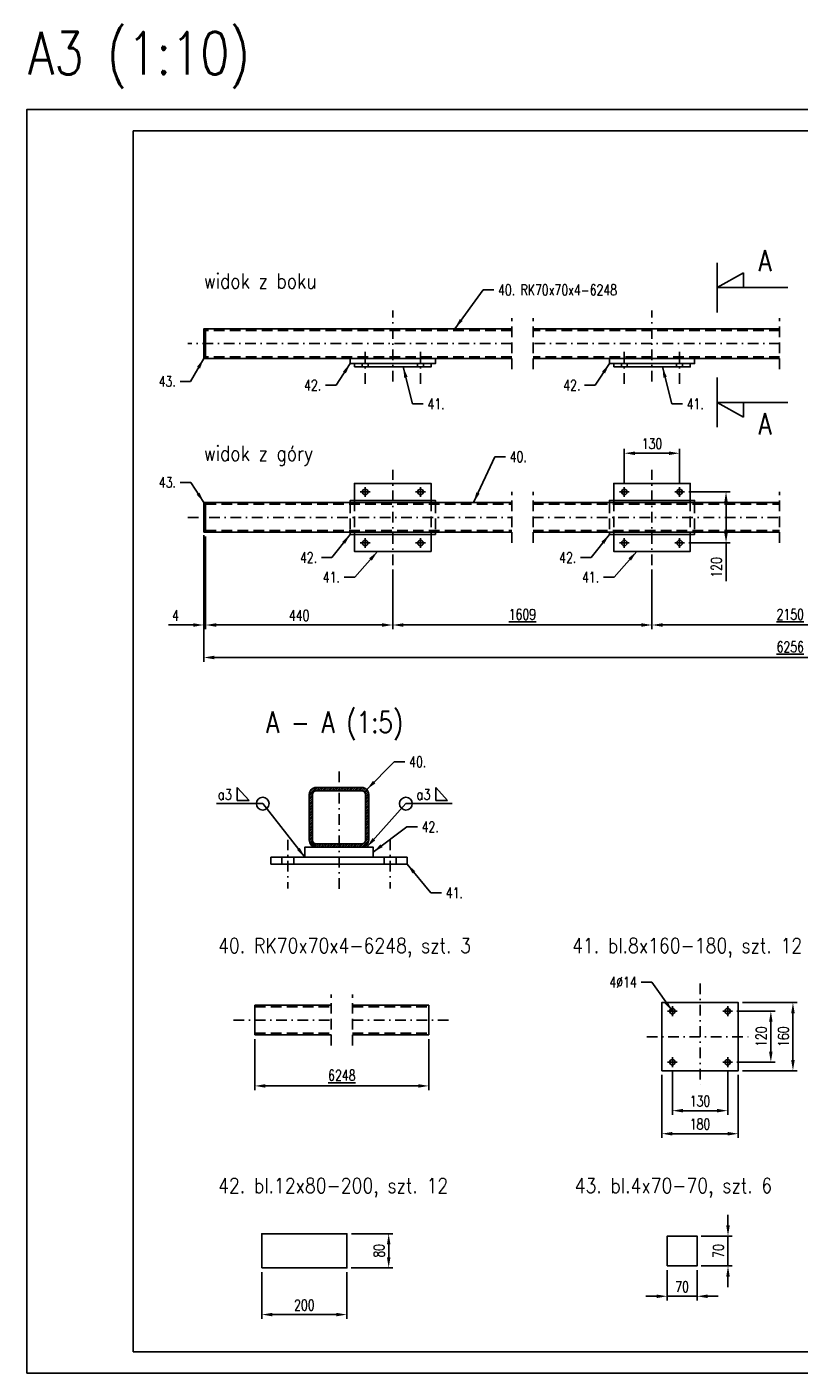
# Model space of a CAD drawing. Header units: centimetres. Extents: x 686402 to 1830517, y -1283654 to -666360.
# Tile 1 of 35: x 1748727 to 1750541, y -1068388 to -1065224. Entities that reach past the tile are written whole.
import ezdxf

# ---------------------------------------------------------------- set-up
doc = ezdxf.new("R2010")
doc.units = ezdxf.units.CM
doc.header["$LTSCALE"] = 50
doc.header["$MEASUREMENT"] = 0
doc.linetypes.add('DASHDOT', pattern=[1, 0.5, -0.25, 0, -0.25])
doc.linetypes.add('DASHED', pattern=[0.75, 0.5, -0.25])
for name, color, linetype in [('0-Ramki', 2, 'Continuous'), ('k_stal_niewid', 4, 'DASHED'), ('k_stal_osie', 1, 'DASHDOT'), ('k_stal_otwory', 1, 'DASHDOT'), ('k_stal_przekroj', 3, 'Continuous'), ('k_stal_widok', 7, 'Continuous'), ('k_stal_wymiary', 3, 'Continuous')]:
    doc.layers.add(name, color=color, linetype=linetype)
doc.styles.add('MSE-200', font='romans.shx', dxfattribs={"width": 0.8, "height": 40})
doc.styles.add('ROMANS', font='ROMANS.SHX', dxfattribs={"width": 0.85})
doc.styles.add('TXT3', font='romans.shx', dxfattribs={"width": 0.75})
doc.dimstyles.new('Skala_1_10', dxfattribs={"dimscale": 10, "dimtxt": 2.5, "dimasz": 2.5, "dimexe": 1, "dimexo": 1, "dimgap": 1, "dimtad": 1, "dimdec": 0, "dimzin": 0, "dimdsep": 46, "dimtxsty": 'TXT3', "dimcen": 2.5, "dimadec": 0, "dimazin": 0, "dimtfac": 1, "dimtdec": 0, "dimtmove": 0, "dimatfit": 3, "dimfxl": 0, "dimtolj": 1, "dimtzin": 0, "dimarcsym": 0})

# ---------------------------------------------------------------- blocks, each defined once
blk = doc.blocks.new('*D1162')
at = {"layer": 'Defpoints', "color": 0}
for p in [(1749146.3, -1066412.1), (1749586.3, -1066489.4), (1749586.3, -1066629.9)]:
    blk.add_point(p, dxfattribs=at)
at = {"layer": 'k_stal_wymiary', "color": 0, "lineweight": -2}
for p, q in [((1749146.3, -1066422.1), (1749146.3, -1066639.9)), ((1749586.3, -1066499.4), (1749586.3, -1066639.9)), ((1749171.3, -1066629.9), (1749561.3, -1066629.9))]:
    blk.add_line(p, q, dxfattribs=at)
at = {"layer": 'k_stal_wymiary', "color": 0}
for points in [[(1749171.3, -1066625.8), (1749171.3, -1066634.1), (1749146.3, -1066629.9)], [(1749561.3, -1066625.8), (1749561.3, -1066634.1), (1749586.3, -1066629.9)]]:
    blk.add_solid(points, dxfattribs=at)
at = {"layer": 'k_stal_wymiary', "color": 0, "insert": (1749366.3, -1066607.4), "char_height": 25, "attachment_point": 5, "style": 'TXT3'}
blk.add_mtext('\\A1;440', dxfattribs=at)
blk = doc.blocks.new('*D1163')
at = {"layer": 'Defpoints', "color": 0}
for p in [(1749586.3, -1066489.4), (1750195.3, -1066489.4), (1750195.3, -1066629.9)]:
    blk.add_point(p, dxfattribs=at)
at = {"layer": 'k_stal_wymiary', "color": 0, "lineweight": -2}
for p, q in [((1749586.3, -1066499.4), (1749586.3, -1066639.9)), ((1750195.3, -1066499.4), (1750195.3, -1066639.9)), ((1749611.3, -1066629.9), (1750170.3, -1066629.9))]:
    blk.add_line(p, q, dxfattribs=at)
at = {"layer": 'k_stal_wymiary', "color": 0}
for points in [[(1749611.3, -1066625.8), (1749611.3, -1066634.1), (1749586.3, -1066629.9)], [(1750170.3, -1066625.8), (1750170.3, -1066634.1), (1750195.3, -1066629.9)]]:
    blk.add_solid(points, dxfattribs=at)
at = {"layer": 'k_stal_wymiary', "color": 0, "insert": (1749890.8, -1066604.9), "char_height": 25, "attachment_point": 5, "style": 'TXT3'}
blk.add_mtext('\\A1;\\L1609', dxfattribs=at)
blk = doc.blocks.new('*D1164')
at = {"layer": 'Defpoints', "color": 0}
for p in [(1750195.3, -1066489.4), (1750845.3, -1066489.4), (1750845.3, -1066629.9)]:
    blk.add_point(p, dxfattribs=at)
at = {"layer": 'k_stal_wymiary', "color": 0, "lineweight": -2}
for p, q in [((1750195.3, -1066499.4), (1750195.3, -1066639.9)), ((1750845.3, -1066499.4), (1750845.3, -1066639.9)), ((1750220.3, -1066629.9), (1750820.3, -1066629.9))]:
    blk.add_line(p, q, dxfattribs=at)
at = {"layer": 'k_stal_wymiary', "color": 0}
for points in [[(1750220.3, -1066625.8), (1750220.3, -1066634.1), (1750195.3, -1066629.9)], [(1750820.3, -1066625.8), (1750820.3, -1066634.1), (1750845.3, -1066629.9)]]:
    blk.add_solid(points, dxfattribs=at)
at = {"layer": 'k_stal_wymiary', "color": 0, "insert": (1750520.3, -1066604.9), "char_height": 25, "attachment_point": 5, "style": 'TXT3'}
blk.add_mtext('\\A1;\\L2150', dxfattribs=at)
blk = doc.blocks.new('*D1166')
at = {"layer": 'Defpoints', "color": 0}
for p in [(1749142.3, -1066409.1), (1751898.3, -1066409.1), (1751898.3, -1066706.3)]:
    blk.add_point(p, dxfattribs=at)
at = {"layer": 'k_stal_wymiary', "color": 0, "lineweight": -2}
for p, q in [((1749142.3, -1066419.1), (1749142.3, -1066716.3)), ((1751898.3, -1066419.1), (1751898.3, -1066716.3)), ((1749167.3, -1066706.3), (1751873.3, -1066706.3))]:
    blk.add_line(p, q, dxfattribs=at)
at = {"layer": 'k_stal_wymiary', "color": 0}
for points in [[(1749167.3, -1066702.1), (1749167.3, -1066710.5), (1749142.3, -1066706.3)], [(1751873.3, -1066702.1), (1751873.3, -1066710.5), (1751898.3, -1066706.3)]]:
    blk.add_solid(points, dxfattribs=at)
at = {"layer": 'k_stal_wymiary', "color": 0, "insert": (1750520.3, -1066681.3), "char_height": 25, "attachment_point": 5, "style": 'TXT3'}
blk.add_mtext('\\A1;\\L6256', dxfattribs=at)
blk = doc.blocks.new('*D1167')
at = {"layer": 'Defpoints', "color": 0}
for p in [(1749262.1, -1067593.4), (1749671.1, -1067593.4), (1749671.1, -1067713.3)]:
    blk.add_point(p, dxfattribs=at)
at = {"layer": 'k_stal_wymiary', "color": 0, "lineweight": -2}
for p, q in [((1749262.1, -1067603.4), (1749262.1, -1067723.3)), ((1749671.1, -1067603.4), (1749671.1, -1067723.3)), ((1749287.1, -1067713.3), (1749646.1, -1067713.3))]:
    blk.add_line(p, q, dxfattribs=at)
at = {"layer": 'k_stal_wymiary', "color": 0}
for points in [[(1749287.1, -1067709.2), (1749287.1, -1067717.5), (1749262.1, -1067713.3)], [(1749646.1, -1067709.2), (1749646.1, -1067717.5), (1749671.1, -1067713.3)]]:
    blk.add_solid(points, dxfattribs=at)
at = {"layer": 'k_stal_wymiary', "color": 0, "insert": (1749466.6, -1067688.3), "char_height": 25, "attachment_point": 5, "style": 'TXT3'}
blk.add_mtext('\\A1;\\L6248', dxfattribs=at)
blk = doc.blocks.new('*D1168')
at = {"layer": 'Defpoints', "color": 0}
for p in [(1749142.3, -1066409.1), (1749146.3, -1066422.1), (1749142.3, -1066629.9)]:
    blk.add_point(p, dxfattribs=at)
at = {"layer": 'k_stal_wymiary', "color": 0, "lineweight": -2}
for p, q in [((1749142.3, -1066419.1), (1749142.3, -1066639.9)), ((1749146.3, -1066432.1), (1749146.3, -1066639.9)), ((1749117.3, -1066629.9), (1749058.9, -1066629.9)), ((1749146.3, -1066629.9), (1749142.3, -1066629.9)), ((1749171.3, -1066629.9), (1749196.3, -1066629.9))]:
    blk.add_line(p, q, dxfattribs=at)
at = {"layer": 'k_stal_wymiary', "color": 0}
for points in [[(1749117.3, -1066625.8), (1749117.3, -1066634.1), (1749142.3, -1066629.9)], [(1749171.3, -1066625.8), (1749171.3, -1066634.1), (1749146.3, -1066629.9)]]:
    blk.add_solid(points, dxfattribs=at)
at = {"layer": 'k_stal_wymiary', "color": 0, "insert": (1749075.6, -1066607.4), "char_height": 25, "attachment_point": 5, "style": 'TXT3'}
blk.add_mtext('\\A1;4', dxfattribs=at)
blk = doc.blocks.new('*D1169')
at = {"layer": 'Defpoints', "color": 0}
for p in [(1750398.2, -1067517.6), (1750398.2, -1067677.6), (1750526.5, -1067677.6)]:
    blk.add_point(p, dxfattribs=at)
at = {"layer": 'k_stal_wymiary', "color": 0, "lineweight": -2}
for p, q in [((1750408.2, -1067517.6), (1750536.5, -1067517.6)), ((1750526.5, -1067542.6), (1750526.5, -1067652.6)), ((1750408.2, -1067677.6), (1750536.5, -1067677.6))]:
    blk.add_line(p, q, dxfattribs=at)
at = {"layer": 'k_stal_wymiary', "color": 0}
for points in [[(1750522.4, -1067542.6), (1750530.7, -1067542.6), (1750526.5, -1067517.6)], [(1750522.4, -1067652.6), (1750530.7, -1067652.6), (1750526.5, -1067677.6)]]:
    blk.add_solid(points, dxfattribs=at)
at = {"layer": 'k_stal_wymiary', "color": 0, "insert": (1750504, -1067597.6), "char_height": 25, "attachment_point": 5, "rotation": 90, "style": 'TXT3'}
blk.add_mtext('\\A1;160', dxfattribs=at)
blk = doc.blocks.new('*D1170')
at = {"layer": 'Defpoints', "color": 0}
for p in [(1750384.7, -1067537.6), (1750384.7, -1067657.6), (1750474.6, -1067657.6)]:
    blk.add_point(p, dxfattribs=at)
at = {"layer": 'k_stal_wymiary', "color": 0, "lineweight": -2}
for p, q in [((1750394.7, -1067537.6), (1750484.6, -1067537.6)), ((1750474.6, -1067562.6), (1750474.6, -1067632.6)), ((1750394.7, -1067657.6), (1750484.6, -1067657.6))]:
    blk.add_line(p, q, dxfattribs=at)
at = {"layer": 'k_stal_wymiary', "color": 0}
for points in [[(1750470.4, -1067562.6), (1750478.7, -1067562.6), (1750474.6, -1067537.6)], [(1750470.4, -1067632.6), (1750478.7, -1067632.6), (1750474.6, -1067657.6)]]:
    blk.add_solid(points, dxfattribs=at)
at = {"layer": 'k_stal_wymiary', "color": 0, "insert": (1750452.1, -1067597.6), "char_height": 25, "attachment_point": 5, "rotation": 90, "style": 'TXT3'}
blk.add_mtext('\\A1;120', dxfattribs=at)
blk = doc.blocks.new('*D1171')
at = {"layer": 'Defpoints', "color": 0}
for p in [(1750218.2, -1067677.6), (1750398.2, -1067677.6), (1750398.2, -1067825.6)]:
    blk.add_point(p, dxfattribs=at)
at = {"layer": 'k_stal_wymiary', "color": 0, "lineweight": -2}
for p, q in [((1750218.2, -1067687.6), (1750218.2, -1067835.6)), ((1750398.2, -1067687.6), (1750398.2, -1067835.6)), ((1750243.2, -1067825.6), (1750373.2, -1067825.6))]:
    blk.add_line(p, q, dxfattribs=at)
at = {"layer": 'k_stal_wymiary', "color": 0}
for points in [[(1750243.2, -1067821.5), (1750243.2, -1067829.8), (1750218.2, -1067825.6)], [(1750373.2, -1067821.5), (1750373.2, -1067829.8), (1750398.2, -1067825.6)]]:
    blk.add_solid(points, dxfattribs=at)
at = {"layer": 'k_stal_wymiary', "color": 0, "insert": (1750308.2, -1067803.1), "char_height": 25, "attachment_point": 5, "style": 'TXT3'}
blk.add_mtext('\\A1;180', dxfattribs=at)
blk = doc.blocks.new('*D1172')
at = {"layer": 'Defpoints', "color": 0}
for p in [(1750243.2, -1067669.1), (1750373.2, -1067669.1), (1750373.2, -1067771.5)]:
    blk.add_point(p, dxfattribs=at)
at = {"layer": 'k_stal_wymiary', "color": 0, "lineweight": -2}
for p, q in [((1750243.2, -1067679.1), (1750243.2, -1067781.5)), ((1750373.2, -1067679.1), (1750373.2, -1067781.5)), ((1750268.2, -1067771.5), (1750348.2, -1067771.5))]:
    blk.add_line(p, q, dxfattribs=at)
at = {"layer": 'k_stal_wymiary', "color": 0}
for points in [[(1750268.2, -1067767.3), (1750268.2, -1067775.6), (1750243.2, -1067771.5)], [(1750348.2, -1067767.3), (1750348.2, -1067775.6), (1750373.2, -1067771.5)]]:
    blk.add_solid(points, dxfattribs=at)
at = {"layer": 'k_stal_wymiary', "color": 0, "insert": (1750308.2, -1067749), "char_height": 25, "attachment_point": 5, "style": 'TXT3'}
blk.add_mtext('\\A1;130', dxfattribs=at)
blk = doc.blocks.new('*D1173')
at = {"layer": 'Defpoints', "color": 0}
for p in [(1750260.3, -1066226.2), (1750130.3, -1066305.6), (1750260.3, -1066305.6)]:
    blk.add_point(p, dxfattribs=at)
at = {"layer": 'k_stal_wymiary', "color": 0, "lineweight": -2}
for p, q in [((1750130.3, -1066295.6), (1750130.3, -1066216.2)), ((1750155.3, -1066226.2), (1750235.3, -1066226.2)), ((1750260.3, -1066295.6), (1750260.3, -1066216.2))]:
    blk.add_line(p, q, dxfattribs=at)
at = {"layer": 'k_stal_wymiary', "color": 0}
for points in [[(1750155.3, -1066222.1), (1750155.3, -1066230.4), (1750130.3, -1066226.2)], [(1750235.3, -1066222.1), (1750235.3, -1066230.4), (1750260.3, -1066226.2)]]:
    blk.add_solid(points, dxfattribs=at)
at = {"layer": 'k_stal_wymiary', "color": 0, "insert": (1750195.3, -1066203.7), "char_height": 25, "attachment_point": 5, "style": 'TXT3'}
blk.add_mtext('\\A1;130', dxfattribs=at)
blk = doc.blocks.new('*D1174')
at = {"layer": 'Defpoints', "color": 0}
for p in [(1750271.8, -1066317.1), (1750271.8, -1066437.1), (1750369.3, -1066437.1)]:
    blk.add_point(p, dxfattribs=at)
at = {"layer": 'k_stal_wymiary', "color": 0, "lineweight": -2}
for p, q in [((1750281.8, -1066317.1), (1750379.3, -1066317.1)), ((1750369.3, -1066342.1), (1750369.3, -1066412.1)), ((1750281.8, -1066437.1), (1750379.3, -1066437.1)), ((1750369.3, -1066437.1), (1750369.3, -1066526.8))]:
    blk.add_line(p, q, dxfattribs=at)
at = {"layer": 'k_stal_wymiary', "color": 0}
for points in [[(1750365.1, -1066342.1), (1750373.5, -1066342.1), (1750369.3, -1066317.1)], [(1750365.1, -1066412.1), (1750373.5, -1066412.1), (1750369.3, -1066437.1)]]:
    blk.add_solid(points, dxfattribs=at)
at = {"layer": 'k_stal_wymiary', "color": 0, "insert": (1750346.8, -1066494.5), "char_height": 25, "attachment_point": 5, "rotation": 90, "style": 'TXT3'}
blk.add_mtext('\\A1;120', dxfattribs=at)
blk = doc.blocks.new('*D1175')
at = {"layer": 'Defpoints', "color": 0}
for p in [(1749278.5, -1068140.9), (1749478.5, -1068140.9), (1749478.5, -1068250.8)]:
    blk.add_point(p, dxfattribs=at)
at = {"layer": 'k_stal_wymiary', "color": 0, "lineweight": -2}
for p, q in [((1749278.5, -1068150.9), (1749278.5, -1068260.8)), ((1749478.5, -1068150.9), (1749478.5, -1068260.8)), ((1749303.5, -1068250.8), (1749453.5, -1068250.8))]:
    blk.add_line(p, q, dxfattribs=at)
at = {"layer": 'k_stal_wymiary', "color": 0}
for points in [[(1749303.5, -1068246.6), (1749303.5, -1068254.9), (1749278.5, -1068250.8)], [(1749453.5, -1068246.6), (1749453.5, -1068254.9), (1749478.5, -1068250.8)]]:
    blk.add_solid(points, dxfattribs=at)
at = {"layer": 'k_stal_wymiary', "color": 0, "insert": (1749378.5, -1068228.3), "char_height": 25, "attachment_point": 5, "style": 'TXT3'}
blk.add_mtext('\\A1;200', dxfattribs=at)
blk = doc.blocks.new('*D1176')
at = {"layer": 'Defpoints', "color": 0}
for p in [(1749479.5, -1068060.9), (1749478.5, -1068140.9), (1749576.6, -1068140.9)]:
    blk.add_point(p, dxfattribs=at)
at = {"layer": 'k_stal_wymiary', "color": 0, "lineweight": -2}
for p, q in [((1749489.5, -1068060.9), (1749586.6, -1068060.9)), ((1749576.6, -1068085.9), (1749576.6, -1068115.9)), ((1749488.5, -1068140.9), (1749586.6, -1068140.9))]:
    blk.add_line(p, q, dxfattribs=at)
at = {"layer": 'k_stal_wymiary', "color": 0}
for points in [[(1749572.5, -1068085.9), (1749580.8, -1068085.9), (1749576.6, -1068060.9)], [(1749572.5, -1068115.9), (1749580.8, -1068115.9), (1749576.6, -1068140.9)]]:
    blk.add_solid(points, dxfattribs=at)
at = {"layer": 'k_stal_wymiary', "color": 0, "insert": (1749554.1, -1068100.9), "char_height": 25, "attachment_point": 5, "rotation": 90, "style": 'TXT3'}
blk.add_mtext('\\A1;80', dxfattribs=at)
blk = doc.blocks.new('*D1177')
at = {"layer": 'Defpoints', "color": 0}
for p in [(1750231.1, -1068136.3), (1750301.1, -1068136.3), (1750301.1, -1068207.7)]:
    blk.add_point(p, dxfattribs=at)
at = {"layer": 'k_stal_wymiary', "color": 0, "lineweight": -2}
for p, q in [((1750231.1, -1068146.3), (1750231.1, -1068217.7)), ((1750301.1, -1068146.3), (1750301.1, -1068217.7)), ((1750206.1, -1068207.7), (1750181.1, -1068207.7)), ((1750231.1, -1068207.7), (1750301.1, -1068207.7)), ((1750326.1, -1068207.7), (1750351.1, -1068207.7))]:
    blk.add_line(p, q, dxfattribs=at)
at = {"layer": 'k_stal_wymiary', "color": 0}
for points in [[(1750206.1, -1068203.6), (1750206.1, -1068211.9), (1750231.1, -1068207.7)], [(1750326.1, -1068203.6), (1750326.1, -1068211.9), (1750301.1, -1068207.7)]]:
    blk.add_solid(points, dxfattribs=at)
at = {"layer": 'k_stal_wymiary', "color": 0, "insert": (1750266.1, -1068185.2), "char_height": 25, "attachment_point": 5, "style": 'TXT3'}
blk.add_mtext('\\A1;70', dxfattribs=at)
blk = doc.blocks.new('*D1178')
at = {"layer": 'Defpoints', "color": 0}
for p in [(1750301.1, -1068066.3), (1750301.1, -1068136.3), (1750373.9, -1068136.3)]:
    blk.add_point(p, dxfattribs=at)
at = {"layer": 'k_stal_wymiary', "color": 0, "lineweight": -2}
for p, q in [((1750373.9, -1068041.3), (1750373.9, -1068016.3)), ((1750311.1, -1068066.3), (1750383.9, -1068066.3)), ((1750373.9, -1068066.3), (1750373.9, -1068136.3)), ((1750311.1, -1068136.3), (1750383.9, -1068136.3)), ((1750373.9, -1068161.3), (1750373.9, -1068186.3))]:
    blk.add_line(p, q, dxfattribs=at)
at = {"layer": 'k_stal_wymiary', "color": 0}
for points in [[(1750369.8, -1068041.3), (1750378.1, -1068041.3), (1750373.9, -1068066.3)], [(1750369.8, -1068161.3), (1750378.1, -1068161.3), (1750373.9, -1068136.3)]]:
    blk.add_solid(points, dxfattribs=at)
at = {"layer": 'k_stal_wymiary', "color": 0, "insert": (1750351.4, -1068101.3), "char_height": 25, "attachment_point": 5, "rotation": 90, "style": 'TXT3'}
blk.add_mtext('\\A1;70', dxfattribs=at)

msp = doc.modelspace()

# ---------------------------------------------------------------- hatches: boundary and pattern name
at = {"layer": 'k_stal_przekroj'}
h = msp.add_hatch(dxfattribs=at)
h.set_pattern_fill('ANSI31', color=256, scale=25, style=0)
h.set_pattern_definition([(45, (-5225.9733, -1467.7486), (-2.209708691, 2.209708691), [])])
h.paths.add_polyline_path([(1749513.9, -1067011.9), (1749405.9, -1067011.9, 0.414214), (1749389.9, -1067027.9), (1749389.9, -1067135.9, 0.414214), (1749405.9, -1067151.9), (1749513.9, -1067151.9, 0.414214), (1749529.9, -1067135.9), (1749529.9, -1067027.9, 0.414214)])
h.paths.add_polyline_path([(1749513.9, -1067019.9, -0.414214), (1749521.9, -1067027.9), (1749521.9, -1067135.9, -0.414214), (1749513.9, -1067143.9), (1749405.9, -1067143.9, -0.414214), (1749397.9, -1067135.9), (1749397.9, -1067027.9, -0.414214), (1749405.9, -1067019.9)], flags=16)

# ---------------------------------------------------------------- linework, layer by layer
at = {"layer": '0-Ramki', "color": 1}
for p, q in [((1748976.6, -1065468.2), (1748976.6, -1068338.2)), ((1748976.6, -1065468.2), (1752876.6, -1065468.2)), ((1748976.6, -1068338.2), (1752876.6, -1068338.2))]:
    msp.add_line(p, q, dxfattribs=at)
at = {"layer": 'Defpoints'}
msp.add_lwpolyline([(1748726.6, -1068388.2), (1752926.6, -1068388.2), (1752926.6, -1065418.2), (1748726.6, -1065418.2)], close=True, dxfattribs=at)
at = {"layer": 'k_stal_niewid'}
for p, q in [((1749865.8, -1066028.4), (1749865.8, -1065908.4)), ((1749915.8, -1066028.4), (1749915.8, -1065908.4)), ((1750495.3, -1066028.4), (1750495.3, -1065908.4)), ((1749865.8, -1065937.4), (1749146.3, -1065937.4)), ((1750495.3, -1065937.4), (1749915.8, -1065937.4)), ((1749865.8, -1065999.4), (1749146.3, -1065999.4)), ((1750495.3, -1065999.4), (1749915.8, -1065999.4)), ((1749514.3, -1066023.4), (1749514.3, -1066015.4)), ((1749528.3, -1066023.4), (1749528.3, -1066015.4)), ((1749644.3, -1066023.4), (1749644.3, -1066015.4)), ((1749658.3, -1066023.4), (1749658.3, -1066015.4)), ((1750123.3, -1066023.4), (1750123.3, -1066015.4)), ((1750137.3, -1066023.4), (1750137.3, -1066015.4)), ((1750253.3, -1066023.4), (1750253.3, -1066015.4)), ((1750267.3, -1066023.4), (1750267.3, -1066015.4)), ((1749865.8, -1066437.1), (1749865.8, -1066317.2)), ((1749915.8, -1066437.1), (1749915.8, -1066317.2)), ((1750495.3, -1066437.1), (1750495.3, -1066317.2)), ((1749146.3, -1066346.1), (1749865.8, -1066346.1)), ((1749486.3, -1066342.1), (1749486.3, -1066412.1)), ((1749496.3, -1066337.1), (1749496.3, -1066417.1)), ((1749676.3, -1066337.1), (1749676.3, -1066417.1)), ((1749686.3, -1066342.1), (1749686.3, -1066412.1)), ((1749915.8, -1066346.1), (1750495.3, -1066346.1)), ((1750095.3, -1066342.1), (1750095.3, -1066412.1)), ((1750105.3, -1066337.1), (1750105.3, -1066417.1)), ((1750285.3, -1066337.1), (1750285.3, -1066417.1)), ((1750295.3, -1066342.1), (1750295.3, -1066412.1)), ((1749146.3, -1066408.1), (1749865.8, -1066408.1)), ((1749915.8, -1066408.1), (1750495.3, -1066408.1)), ((1749325.9, -1067175.9), (1749325.9, -1067191.9)), ((1749353.9, -1067175.9), (1749353.9, -1067191.9)), ((1749565.9, -1067175.9), (1749565.9, -1067191.9)), ((1749593.9, -1067175.9), (1749593.9, -1067191.9)), ((1749441.6, -1067618.4), (1749441.6, -1067498.5)), ((1749491.6, -1067618.4), (1749491.6, -1067498.5)), ((1749262.1, -1067527.4), (1749441.6, -1067527.4)), ((1749491.6, -1067527.4), (1749671.1, -1067527.4)), ((1749262.1, -1067589.4), (1749441.6, -1067589.4)), ((1749491.6, -1067589.4), (1749671.1, -1067589.4))]:
    msp.add_line(p, q, dxfattribs=at)
at = {"layer": 'k_stal_osie'}
for p, q in [((1749586.3, -1066057.4), (1749586.3, -1065890.8)), ((1750195.3, -1066057.4), (1750195.3, -1065890.8)), ((1749865.8, -1065968.4), (1749104.7, -1065968.4)), ((1750495.3, -1065968.4), (1749915.8, -1065968.4)), ((1749586.3, -1066489.4), (1749586.3, -1066264.9)), ((1750195.3, -1066489.4), (1750195.3, -1066264.9)), ((1749104.7, -1066377.1), (1749865.8, -1066377.1)), ((1749915.8, -1066377.1), (1750495.3, -1066377.1)), ((1749459.9, -1067250.1), (1749459.9, -1066969.9)), ((1750308.2, -1067472.9), (1750308.2, -1067722.2)), ((1749212, -1067558.4), (1749441.6, -1067558.4)), ((1749491.6, -1067558.4), (1749721.9, -1067558.4)), ((1750183, -1067597.6), (1750433.4, -1067597.6))]:
    msp.add_line(p, q, dxfattribs=at)
at = {"layer": 'k_stal_otwory'}
for p, q in [((1749521.3, -1066062.9), (1749521.3, -1065983.9)), ((1749651.3, -1066062.9), (1749651.3, -1065983.9)), ((1750130.3, -1066062.9), (1750130.3, -1065983.9)), ((1750260.3, -1066062.9), (1750260.3, -1065983.9)), ((1749509.8, -1066317.1), (1749532.8, -1066317.1)), ((1749521.3, -1066305.6), (1749521.3, -1066328.7)), ((1749639.8, -1066317.1), (1749662.8, -1066317.1)), ((1749651.3, -1066305.6), (1749651.3, -1066328.7)), ((1750118.8, -1066317.1), (1750141.8, -1066317.1)), ((1750130.3, -1066305.6), (1750130.3, -1066328.7)), ((1750248.8, -1066317.1), (1750271.8, -1066317.1)), ((1750260.3, -1066305.6), (1750260.3, -1066328.7)), ((1749509.8, -1066437.1), (1749532.8, -1066437.1)), ((1749521.3, -1066425.6), (1749521.3, -1066448.7)), ((1749639.8, -1066437.1), (1749662.8, -1066437.1)), ((1749651.3, -1066425.6), (1749651.3, -1066448.7)), ((1750118.8, -1066437.1), (1750141.8, -1066437.1)), ((1750130.3, -1066425.6), (1750130.3, -1066448.7)), ((1750248.8, -1066437.1), (1750271.8, -1066437.1)), ((1750260.3, -1066425.6), (1750260.3, -1066448.7)), ((1749339.9, -1067134.5), (1749339.9, -1067249.3)), ((1749579.9, -1067134.5), (1749579.9, -1067249.3)), ((1750243.2, -1067526), (1750243.2, -1067549.1)), ((1750373.2, -1067526), (1750373.2, -1067549.1)), ((1750231.7, -1067537.6), (1750254.7, -1067537.6)), ((1750361.7, -1067537.6), (1750384.7, -1067537.6)), ((1750231.7, -1067657.6), (1750254.7, -1067657.6)), ((1750243.2, -1067646), (1750243.2, -1067669.1)), ((1750361.7, -1067657.6), (1750384.7, -1067657.6)), ((1750373.2, -1067646), (1750373.2, -1067669.1))]:
    msp.add_line(p, q, dxfattribs=at)
at = {"layer": 'k_stal_widok'}
for p, q in [((1749146.3, -1065933.4), (1749146.3, -1066003.4)), ((1749865.8, -1065933.4), (1749146.3, -1065933.4)), ((1750495.3, -1065933.4), (1749915.8, -1065933.4)), ((1749865.8, -1066003.4), (1749146.3, -1066003.4)), ((1750495.3, -1066003.4), (1749915.8, -1066003.4)), ((1749146.3, -1066342.1), (1749686.3, -1066342.1)), ((1749146.3, -1066342.1), (1749146.3, -1066412.1)), ((1749686.3, -1066342.1), (1749865.8, -1066342.1)), ((1749915.8, -1066342.1), (1750295.3, -1066342.1)), ((1750295.3, -1066342.1), (1750495.3, -1066342.1)), ((1749146.3, -1066412.1), (1749686.3, -1066412.1)), ((1749686.3, -1066412.1), (1749865.8, -1066412.1)), ((1749915.8, -1066412.1), (1750295.3, -1066412.1)), ((1750295.3, -1066412.1), (1750495.3, -1066412.1)), ((1749262.1, -1067523.4), (1749441.6, -1067523.4)), ((1749262.1, -1067523.4), (1749262.1, -1067593.4)), ((1749491.6, -1067523.4), (1749671.1, -1067523.4)), ((1749671.1, -1067523.4), (1749671.1, -1067593.4)), ((1749262.1, -1067593.4), (1749441.6, -1067593.4)), ((1749491.6, -1067593.4), (1749671.1, -1067593.4))]:
    msp.add_line(p, q, dxfattribs=at)
for points in [[(1749142.3, -1066003.4), (1749146.3, -1066003.4), (1749146.3, -1065933.4), (1749142.3, -1065933.4)], [(1749486.3, -1066015.4), (1749686.3, -1066015.4), (1749686.3, -1066003.4), (1749486.3, -1066003.4)], [(1750095.3, -1066015.4), (1750295.3, -1066015.4), (1750295.3, -1066003.4), (1750095.3, -1066003.4)], [(1749496.3, -1066023.4), (1749676.3, -1066023.4), (1749676.3, -1066015.4), (1749496.3, -1066015.4)], [(1750105.3, -1066023.4), (1750285.3, -1066023.4), (1750285.3, -1066015.4), (1750105.3, -1066015.4)], [(1749142.3, -1066412.1), (1749146.3, -1066412.1), (1749146.3, -1066342.1), (1749142.3, -1066342.1)], [(1749299.9, -1067191.9), (1749619.9, -1067191.9), (1749619.9, -1067175.9), (1749299.9, -1067175.9)], [(1749379.9, -1067175.9), (1749539.9, -1067175.9), (1749539.9, -1067151.9), (1749379.9, -1067151.9)], [(1749278.5, -1068140.9), (1749478.5, -1068140.9), (1749478.5, -1068060.9), (1749278.5, -1068060.9)], [(1750231.1, -1068136.3), (1750301.1, -1068136.3), (1750301.1, -1068066.3), (1750231.1, -1068066.3)]]:
    msp.add_lwpolyline(points, close=True, dxfattribs=at)
for points in [[(1749676.3, -1066337.1), (1749676.3, -1066297.1), (1749496.3, -1066297.1), (1749496.3, -1066337.1)], [(1750285.3, -1066337.1), (1750285.3, -1066297.1), (1750105.3, -1066297.1), (1750105.3, -1066337.1)], [(1749686.3, -1066342.1), (1749686.3, -1066337.1), (1749486.3, -1066337.1), (1749486.3, -1066342.1)], [(1750295.3, -1066342.1), (1750295.3, -1066337.1), (1750095.3, -1066337.1), (1750095.3, -1066342.1)], [(1749486.3, -1066412.1), (1749486.3, -1066417.1), (1749686.3, -1066417.1), (1749686.3, -1066412.1)], [(1749496.3, -1066417.1), (1749496.3, -1066457.1), (1749676.3, -1066457.1), (1749676.3, -1066417.1)], [(1750095.3, -1066412.1), (1750095.3, -1066417.1), (1750295.3, -1066417.1), (1750295.3, -1066412.1)], [(1750105.3, -1066417.1), (1750105.3, -1066457.1), (1750285.3, -1066457.1), (1750285.3, -1066417.1)], [(1750218.2, -1067677.6), (1750218.2, -1067677.6), (1750398.2, -1067677.6), (1750398.2, -1067517.6)], [(1750398.2, -1067517.6), (1750398.2, -1067517.6), (1750218.2, -1067517.6), (1750218.2, -1067677.6)]]:
    msp.add_lwpolyline(points, dxfattribs=at)
for points in [[(1749405.9, -1067151.9), (1749513.9, -1067151.9, 0.414214), (1749529.9, -1067135.9), (1749529.9, -1067027.9, 0.414214), (1749513.9, -1067011.9), (1749405.9, -1067011.9, 0.414214), (1749389.9, -1067027.9), (1749389.9, -1067135.9, 0.414214)], [(1749405.9, -1067143.9), (1749513.9, -1067143.9, 0.414214), (1749521.9, -1067135.9), (1749521.9, -1067027.9, 0.414214), (1749513.9, -1067019.9), (1749405.9, -1067019.9, 0.414214), (1749397.9, -1067027.9), (1749397.9, -1067135.9, 0.414214)]]:
    msp.add_lwpolyline(points, format="xyb", close=True, dxfattribs=at)
for centre in [(1749521.3, -1066317.1), (1749651.3, -1066317.1), (1750130.3, -1066317.1), (1750260.3, -1066317.1), (1749521.3, -1066437.1), (1749651.3, -1066437.1), (1750130.3, -1066437.1), (1750260.3, -1066437.1), (1750243.2, -1067537.6), (1750373.2, -1067537.6), (1750243.2, -1067657.6), (1750373.2, -1067657.6)]:
    msp.add_circle(centre, 6.5, dxfattribs=at)
at = {"layer": 'k_stal_wymiary'}
for p, q in [((1750348.4, -1065778.4), (1750348.4, -1065895.3)), ((1750348.4, -1065836.9), (1750410.3, -1065802.5)), ((1750410.3, -1065802.5), (1750410.3, -1065836.9)), ((1750348.4, -1065836.9), (1750514.9, -1065836.9)), ((1750348.4, -1066165.2), (1750348.4, -1066048.3)), ((1750348.4, -1066165.2), (1750348.4, -1066048.3)), ((1750348.4, -1066106.8), (1750410.3, -1066141.1)), ((1750348.4, -1066106.8), (1750514.9, -1066106.8)), ((1750348.4, -1066106.8), (1750410.3, -1066141.1)), ((1750410.3, -1066141.1), (1750410.3, -1066106.8)), ((1750410.3, -1066141.1), (1750410.3, -1066106.8)), ((1749220.5, -1067012.2), (1749220.5, -1067042.2)), ((1749220.5, -1067012.2), (1749248.5, -1067042.2)), ((1749687.2, -1067012.2), (1749687.2, -1067042.2)), ((1749687.2, -1067012.2), (1749715.2, -1067042.2)), ((1749172.2, -1067049.8), (1749280.7, -1067049.8)), ((1749220.5, -1067042.2), (1749220.5, -1067042.2)), ((1749220.5, -1067042.2), (1749248.5, -1067042.2)), ((1749617, -1067049.8), (1749725.5, -1067049.8)), ((1749687.2, -1067042.2), (1749687.2, -1067042.2)), ((1749687.2, -1067042.2), (1749715.2, -1067042.2))]:
    msp.add_line(p, q, dxfattribs=at)
for centre in [(1749280.7, -1067049.8), (1749617, -1067049.8)]:
    msp.add_circle(centre, 15, dxfattribs=at)

# ---------------------------------------------------------------- texts
at = {"layer": 'k_stal_widok', "style": 'MSE-200', "width": 0.8}
msp.add_text('A3 (1:10)', height=100, dxfattribs=at).set_placement((1748729.3, -1065335.8))
at = {"layer": 'k_stal_wymiary'}
for s, height, style, width, p in [('A', 50, 'MSE-200', 0.8, (1750445.4, -1065798.5)), ('widok z boku', 35, 'ROMANS', 0.85, (1749142, -1065838.7)), ('A', 50, 'MSE-200', 0.8, (1750445.4, -1066182)), ('widok z góry', 35, 'ROMANS', 0.85, (1749142, -1066243.9)), ('A - A (1:5)', 50, 'MSE-200', 0.8, (1749288.4, -1066883.6)), ('a3', 25, 'MSE-200', 0.8, (1749175.2, -1067040.8)), ('a3', 25, 'MSE-200', 0.8, (1749641.8, -1067040.8)), ('40. RK70x70x4-6248, szt. 3', 35, 'ROMANS', 0.85, (1749175.8, -1067400.9)), ('41. bl.8x160-180, szt. 12', 35, 'ROMANS', 0.85, (1750007.6, -1067400.9)), ('42. bl.12x80-200, szt. 12', 35, 'ROMANS', 0.85, (1749175.8, -1067965)), ('43. bl.4x70-70, szt. 6', 35, 'ROMANS', 0.85, (1750013.6, -1067965))]:
    msp.add_text(s, height=height, dxfattribs=dict(at, style=style, width=width)).set_placement(p)
at = {"layer": 'k_stal_wymiary', "char_height": 25, "style": 'TXT3'}
for s, insert, width, attachment_point in [('\\A1;40. RK70x70x4-6248', (1749833.6, -1065829.8), 324.835, 1), ('\\A1;43.', (1749076.3, -1066069.7), 24, 9), ('\\A1;42.', (1749418.1, -1066078.9), 24, 9), ('\\A1;42.', (1750027.1, -1066078.9), 24, 9), ('\\A1;41.', (1749667.9, -1066110.3), 47.443, 4), ('\\A1;41.', (1750276.9, -1066110.3), 47.443, 4), ('\\A1;40.', (1749861, -1066221.8), 24, 1), ('\\A1;43.', (1749076.8, -1066307.1), 24, 9), ('\\A1;42.', (1749408.4, -1066484), 24, 9), ('\\A1;42.', (1750017.4, -1066484), 24, 9), ('\\A1;41.', (1749462.1, -1066530.2), 24, 9), ('\\A1;41.', (1750071.1, -1066530.2), 24, 9), ('\\A1;40.', (1749624.7, -1066939.1), 24, 1), ('\\A1;42.', (1749654.1, -1067091.9), 24, 1), ('\\A1;41.', (1749711, -1067246.9), 24, 1), ('\\A1;4%%c14', (1750159.6, -1067482), 81.896, 9)]:
    msp.add_mtext(s, dxfattribs=dict(at, insert=insert, width=width, attachment_point=attachment_point))

# ---------------------------------------------------------------- dimensions: what is measured, and where the dimension line sits
at = {"layer": 'k_stal_wymiary'}
for base, p1, p2, picture, middle in [((1750260.3, -1066226.2), (1750130.3, -1066305.6), (1750260.3, -1066305.6), '*D1173', (1750195.3, -1066203.7)), ((1749142.3, -1066629.9), (1749146.3, -1066422.1), (1749142.3, -1066409.1), '*D1168', (1749075.6, -1066607.4)), ((1749586.3, -1066629.9), (1749146.3, -1066412.1), (1749586.3, -1066489.4), '*D1162', (1749366.3, -1066607.4)), ((1750398.2, -1067825.6), (1750218.2, -1067677.6), (1750398.2, -1067677.6), '*D1171', (1750308.2, -1067803.1)), ((1750373.2, -1067771.5), (1750243.2, -1067669.1), (1750373.2, -1067669.1), '*D1172', (1750308.2, -1067749)), ((1749478.5, -1068250.8), (1749278.5, -1068140.9), (1749478.5, -1068140.9), '*D1175', (1749378.5, -1068228.3)), ((1750301.1, -1068207.7), (1750231.1, -1068136.3), (1750301.1, -1068136.3), '*D1177', (1750266.1, -1068185.2))]:
    dim = msp.add_linear_dim(base=base, p1=p1, p2=p2, dimstyle='Skala_1_10', dxfattribs=at)
    dim.commit()
    dim.dimension.update_dxf_attribs({"geometry": picture, "text_midpoint": middle})
dim = msp.add_linear_dim(base=(1750369.3, -1066437.1), p1=(1750271.8, -1066317.1), p2=(1750271.8, -1066437.1), angle=90, dimstyle='Skala_1_10', dxfattribs=at)
dim.commit()
dim.dimension.update_dxf_attribs({"geometry": '*D1174', "text_midpoint": (1750369.3, -1066494.5), "dimtype": 160})
for base, p1, p2, text, picture, middle in [((1751898.3, -1066706.3), (1749142.3, -1066409.1), (1751898.3, -1066409.1), '\\L6256', '*D1166', (1750520.3, -1066681.3)), ((1750195.3, -1066629.9), (1749586.3, -1066489.4), (1750195.3, -1066489.4), '\\L1609', '*D1163', (1749890.8, -1066604.9)), ((1750845.3, -1066629.9), (1750195.3, -1066489.4), (1750845.3, -1066489.4), '\\L2150', '*D1164', (1750520.3, -1066604.9)), ((1749671.1, -1067713.3), (1749262.1, -1067593.4), (1749671.1, -1067593.4), '\\L6248', '*D1167', (1749466.6, -1067688.3))]:
    dim = msp.add_linear_dim(base=base, p1=p1, p2=p2, text=text, dimstyle='Skala_1_10', dxfattribs=at)
    dim.commit()
    dim.dimension.update_dxf_attribs({"geometry": picture, "text_midpoint": middle})
for base, p1, p2, picture, middle in [((1750526.5, -1067677.6), (1750398.2, -1067517.6), (1750398.2, -1067677.6), '*D1169', (1750504, -1067597.6)), ((1750474.6, -1067657.6), (1750384.7, -1067537.6), (1750384.7, -1067657.6), '*D1170', (1750452.1, -1067597.6)), ((1750373.9, -1068136.3), (1750301.1, -1068066.3), (1750301.1, -1068136.3), '*D1178', (1750351.4, -1068101.3)), ((1749576.6, -1068140.9), (1749479.5, -1068060.9), (1749478.5, -1068140.9), '*D1176', (1749554.1, -1068100.9))]:
    dim = msp.add_linear_dim(base=base, p1=p1, p2=p2, angle=90, dimstyle='Skala_1_10', dxfattribs=at)
    dim.commit()
    dim.dimension.update_dxf_attribs({"geometry": picture, "text_midpoint": middle})

# ---------------------------------------------------------------- leaders
at = {"layer": 'k_stal_wymiary', "annotation_type": 0, "has_hookline": 1}
for points, hookline_direction, text_width in [([(1749732.2, -1065933.4), (1749798.6, -1065842.3), (1749823.6, -1065842.3)], 0, 308), ([(1749142.3, -1066003.4), (1749111.3, -1066057.2), (1749086.3, -1066057.2)], 1, 37.5), ([(1749486.3, -1066015.4), (1749453.1, -1066066.4), (1749428.1, -1066066.4)], 1, 37.5), ([(1749610.9, -1066023.4), (1749632.9, -1066110.3), (1749657.9, -1066110.3)], 0, 33.9), ([(1750095.3, -1066015.4), (1750062.1, -1066066.4), (1750037.1, -1066066.4)], 1, 37.5), ([(1750219.9, -1066023.4), (1750241.9, -1066110.3), (1750266.9, -1066110.3)], 0, 33.9), ([(1749776, -1066342.1), (1749826, -1066234.3), (1749851, -1066234.3)], 0, 37.5), ([(1749142.3, -1066342.1), (1749111.8, -1066294.6), (1749086.8, -1066294.6)], 1, 37.5), ([(1749486.3, -1066417.1), (1749443.4, -1066471.5), (1749418.4, -1066471.5)], 1, 37.5), ([(1750095.3, -1066417.1), (1750052.4, -1066471.5), (1750027.4, -1066471.5)], 1, 37.5), ([(1749550.4, -1066457.1), (1749497.1, -1066517.7), (1749472.1, -1066517.7)], 1, 33.9), ([(1750159.4, -1066457.1), (1750106.1, -1066517.7), (1750081.1, -1066517.7)], 1, 33.9), ([(1749525.2, -1067016.6), (1749589.7, -1066951.6), (1749614.7, -1066951.6)], 0, 37.5), ([(1749539.9, -1067163.9), (1749619.1, -1067104.4), (1749644.1, -1067104.4)], 0, 37.5), ([(1749619.9, -1067191.9), (1749676, -1067259.4), (1749701, -1067259.4)], 0, 33.9), ([(1750243.2, -1067537.6), (1750194.6, -1067469.5), (1750169.6, -1067469.5)], 1, 62.5)]:
    msp.add_leader(points, dimstyle='Skala_1_10', override={"dimgap": 1, "dimtad": 0}, dxfattribs=dict(at, hookline_direction=hookline_direction, text_width=text_width))
at = {"layer": 'k_stal_wymiary'}
for points in [[(1749379.9, -1067175.9), (1749280.7, -1067049.8)], [(1749525.2, -1067151.9), (1749617, -1067049.8)]]:
    msp.add_leader(points, dimstyle='Skala_1_10', override={"dimgap": 1, "dimtad": 0}, dxfattribs=at)

doc.saveas('drawing.dxf')
